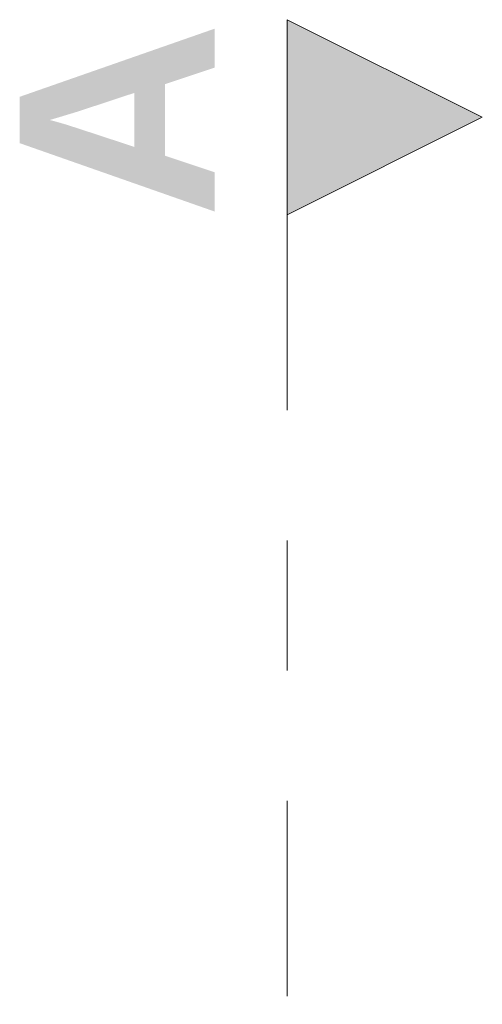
# Model space of a CAD drawing. Header units: metres. Extents: x -3.6 to 84.5, y -11 to 16.8.
# Tile 47 of 229: x 10.282 to 10.638, y 13.874 to 14.63. Entities that reach past the tile are written whole.
import ezdxf

# ---------------------------------------------------------------- set-up
doc = ezdxf.new("R2010")
doc.units = ezdxf.units.M
doc.header["$MEASUREMENT"] = 0
doc.linetypes.add('Schnittlinie', pattern=[0.3, 0.15, -0.075, 0, -0.075])
doc.layers.add('201a - Marker.Schnitt - optisch Grundriss', color=7, linetype='Continuous')
doc.styles.add('ERSTELLTER_STIL_1', font='txt')

msp = doc.modelspace()

# ---------------------------------------------------------------- hatches: boundary and pattern name
at = {"layer": '201a - Marker.Schnitt - optisch Grundriss', "linetype": 'Continuous', "lineweight": 0, "true_color": 0x000000}
msp.add_hatch(color=18, dxfattribs=at).paths.add_polyline_path([(10.48801, 14.63), (10.48801, 14.48), (10.63801, 14.555)])

# ---------------------------------------------------------------- linework, layer by layer
at = {"layer": '201a - Marker.Schnitt - optisch Grundriss', "color": 7, "linetype": 'Schnittlinie', "lineweight": 13}
msp.add_line((10.48801, 14.48), (10.48801, -0.78), dxfattribs=at)
at = {"layer": '201a - Marker.Schnitt - optisch Grundriss', "color": 7, "linetype": 'Continuous', "lineweight": 13, "flags": 128}
msp.add_lwpolyline([(10.48801, 14.63), (10.48801, 14.48), (10.63801, 14.555)], close=True, dxfattribs=at)

# ---------------------------------------------------------------- texts
at = {"layer": '201a - Marker.Schnitt - optisch Grundriss', "color": 7, "lineweight": 13, "insert": (10.4324, 14.62867), "char_height": 0.15, "attachment_point": 9, "rotation": 90, "style": 'ERSTELLTER_STIL_1'}
msp.add_mtext('\\A1;{\\pqr;\\pt0;\\fArial|b1|i0|c0|p38;A}', dxfattribs=at)

doc.saveas('drawing.dxf')
